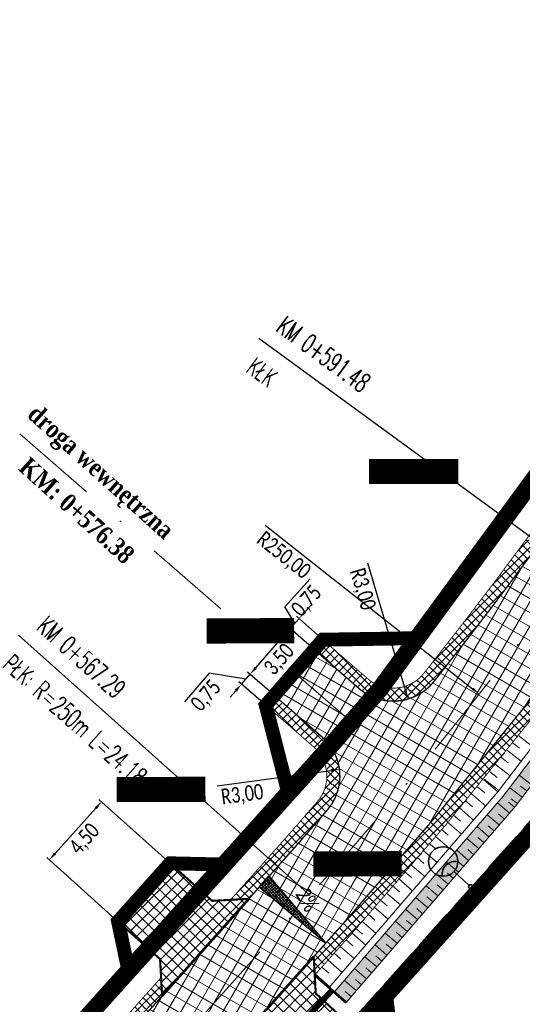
# Model space of a CAD drawing. Header units: metres. Extents: x 7443078 to 7443628, y 5636807 to 5637202.
# Tile 18 of 25: x 7443561 to 7443590, y 5636956 to 5637013. Entities that reach past the tile are written whole.
import ezdxf

# ---------------------------------------------------------------- set-up
doc = ezdxf.new("R2010")
doc.units = ezdxf.units.M
for name, pattern in [('1', [0]), ('4', [2.5, 1.5, -1]), ('ACAD_ISO02W100', [15, 12, -3]), ('AUSGEZOGEN', [0]), ('BUW', [1.5, 1, -0.5]), ('CENTER2', [1.125, 0.75, -0.125, 0.125, -0.125]), ('DASHED2', [0.375, 0.25, -0.125]), ('Os drogi', [25.4, 12.7, -6.35, 0, -6.35])]:
    doc.linetypes.add(name, pattern=pattern)
doc.layers.get('Defpoints').update_dxf_attribs({"true_color": 0x999999})
for name, color, linetype in [('_kan_deszcz', 32, 'Continuous'), ('_LINIA PODZIAŁOWA', 5, 'Continuous'), ('H_zjazdy', 21, 'Continuous'), ('K_kraweżnika_najazdowy', 7, 'Continuous'), ('K_krawędź pobocza', 7, 'Continuous'), ('K_pkt charakter', 7, 'Continuous'), ('K_pobocze', 32, 'Continuous'), ('K_Przepust', 162, 'Continuous'), ('K_rama zjazdu', 7, 'Continuous'), ('K_rów', 7, 'Continuous'), ('K_Skarpa', 7, 'Continuous'), ('K_spadki poprzeczne', 175, 'Continuous'), ('K_wymiar', 7, 'Continuous')]:
    doc.layers.add(name, color=color, linetype=linetype)
for name, color, linetype, lineweight in [('ELEKTRYKA', 1, '4', 30), ('K_usuń', 1, 'Continuous', 70), ('Proj_EN_trasa', 1, 'ACAD_ISO02W100', 30)]:
    doc.layers.add(name, color=color, linetype=linetype, lineweight=lineweight)
doc.layers.add('H_jezdnia', color=7, linetype='Continuous', true_color=0xd4d4d4)
doc.styles.add('MAT', font='simplex.shx', dxfattribs={"width": 0.6})
doc.styles.add('romans1', font='timesbd.ttf', dxfattribs={"width": 0.85})
doc.styles.add('sytuacja 500 opisy', font='calibri.ttf', dxfattribs={"width": 0.75, "height": 0.9})
doc.dimstyles.new('wymiarowanie sytuacja 500', dxfattribs={"dimtxt": 0.9, "dimasz": 0.5, "dimexe": 0.2, "dimexo": 0.2, "dimgap": 0.2, "dimtad": 4, "dimlfac": -1, "dimzin": 1, "dimtxsty": 'sytuacja 500 opisy', "dimcen": 0.5, "dimadec": 4, "dimazin": 1, "dimtfac": 1, "dimtmove": 1, "dimatfit": 3, "dimfxl": 0.2, "dimlwd": -1, "dimlwe": -1, "dimarcsym": 0})
pattern_1 = [(59.99999999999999, (0.4816021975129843, -0.4365310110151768), (-0.6049187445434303, 0.34925), []), (150, (0.4816021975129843, -0.4365310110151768), (-0.34925, -0.6049187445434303), [])]
pattern_2 = [(45.23201079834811, (0.4816021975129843, -0.4365310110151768), (-0.3381204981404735, 0.3353931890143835), []), (135.2320107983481, (0.4816021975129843, -0.4365310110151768), (-0.3353931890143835, -0.3381204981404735), [])]
pattern_3 = [(45.09999999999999, (0, 0), (-0.2473876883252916, 0.2465256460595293), []), (135.1, (0, 0), (-0.2465256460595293, -0.2473876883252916), [])]

# ---------------------------------------------------------------- blocks, each defined once
blk = doc.blocks.new('LATARNIAA')
at = {"layer": 'ELEKTRYKA', "linetype": '1', "lineweight": 35}
blk.add_lwpolyline([(7453534.790034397, 5581339.036248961), (7453535.455552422, 5581338.367791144)], dxfattribs=at)
for centre, radius in [((7453534.722882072, 5581339.103697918), 0.09517771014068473), ((7453535.935633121, 5581337.885589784), 0.680437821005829)]:
    blk.add_circle(centre, radius, dxfattribs=at)
blk.add_arc((7453535.325898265, 5581338.41324375), 0.5923903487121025, 263.4105708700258, 14.84474109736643, dxfattribs=at)
blk = doc.blocks.new('*D937')
at = {"layer": 'Defpoints', "color": 0, "lineweight": 13, "transparency": 16777216}
for p in [(7443579.073141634, 5636969.906428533), (7443576.100104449, 5636969.505118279)]:
    blk.add_point(p, dxfattribs=at)
at = {"layer": 'K_wymiar', "color": 0, "transparency": 16777216}
blk.add_line((7443572.030936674, 5636968.955848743), (7443578.577635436, 5636969.839543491), dxfattribs=at)
at = {"layer": 'K_wymiar', "color": 0, "lineweight": 13, "transparency": 16777216}
blk.add_solid([(7443578.56648793, 5636969.922127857), (7443578.588782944, 5636969.756959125), (7443579.073141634, 5636969.906428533)], dxfattribs=at)
at = {"layer": 'K_wymiar', "color": 0, "lineweight": 13, "transparency": 16777216, "insert": (7443573.486345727, 5636968.390573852), "char_height": 0.9, "attachment_point": 5, "rotation": 7.687505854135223, "style": 'sytuacja 500 opisy'}
blk.add_mtext('R3,00', dxfattribs=at)
blk = doc.blocks.new('*D938')
at = {"layer": 'Defpoints', "color": 0, "lineweight": 13, "transparency": 16777216}
for p in [(7443582.162847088, 5636976.822641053), (7443583.014694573, 5636973.946123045)]:
    blk.add_point(p, dxfattribs=at)
at = {"layer": 'K_wymiar', "color": 0, "transparency": 16777216}
blk.add_line((7443580.692506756, 5636981.787685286), (7443582.872719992, 5636974.425542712), dxfattribs=at)
at = {"layer": 'K_wymiar', "color": 0, "lineweight": 13, "transparency": 16777216}
blk.add_solid([(7443582.95262327, 5636974.449205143), (7443582.792816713, 5636974.401880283), (7443583.014694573, 5636973.946123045)], dxfattribs=at)
at = {"layer": 'K_wymiar', "color": 0, "lineweight": 13, "transparency": 16777216, "insert": (7443580.356770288, 5636980.262879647), "char_height": 0.9, "attachment_point": 5, "rotation": 286.4960451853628, "style": 'sytuacja 500 opisy'}
blk.add_mtext('R3,00', dxfattribs=at)
blk = doc.blocks.new('*D941')
at = {"layer": 'Defpoints', "color": 0, "lineweight": 13, "transparency": 16777216}
for p in [(7443390.892363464, 5637129.124486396), (7443587.129718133, 5636974.234523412)]:
    blk.add_point(p, dxfattribs=at)
at = {"layer": 'K_wymiar', "color": 0, "transparency": 16777216}
blk.add_line((7443574.808738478, 5636983.959461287), (7443586.737243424, 5636974.544303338), dxfattribs=at)
at = {"layer": 'K_wymiar', "color": 0, "lineweight": 13, "transparency": 16777216}
blk.add_solid([(7443586.788873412, 5636974.60971579), (7443586.685613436, 5636974.478890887), (7443587.129718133, 5636974.234523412)], dxfattribs=at)
at = {"layer": 'K_wymiar', "color": 0, "lineweight": 13, "transparency": 16777216, "insert": (7443575.836899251, 5636982.186236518), "char_height": 0.9, "attachment_point": 5, "rotation": 321.71600034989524, "style": 'sytuacja 500 opisy'}
blk.add_mtext('R250,00', dxfattribs=at)
blk = doc.blocks.new('*D981')
at = {"layer": 'Defpoints', "color": 0, "lineweight": 13, "transparency": 16777216}
for p in [(7443562.375896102, 5636964.682117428), (7443569.331588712, 5636964.484383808), (7443566.325119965, 5636961.136078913)]:
    blk.add_point(p, dxfattribs=at)
at = {"layer": 'K_wymiar', "color": 0, "transparency": 16777216}
for p, q in [((7443569.182775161, 5636964.618004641), (7443565.233551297, 5636968.164043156)), ((7443565.048312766, 5636967.658388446), (7443562.709948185, 5636965.054151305)), ((7443566.176306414, 5636961.269699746), (7443562.227082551, 5636964.815738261))]:
    blk.add_line(p, q, dxfattribs=at)
at = {"layer": 'K_wymiar', "color": 0, "lineweight": 13, "transparency": 16777216}
for points in [[(7443564.98630712, 5636967.714063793), (7443565.110318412, 5636967.602713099), (7443565.382364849, 5636968.030422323)], [(7443562.647942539, 5636965.109826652), (7443562.771953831, 5636964.998475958), (7443562.375896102, 5636964.682117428)]]:
    blk.add_solid(points, dxfattribs=at)
at = {"layer": 'K_wymiar', "color": 0, "lineweight": 13, "transparency": 16777216, "insert": (7443564.440815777, 5636965.851928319), "char_height": 0.9, "attachment_point": 5, "rotation": 48.07908848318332, "style": 'sytuacja 500 opisy'}
blk.add_mtext('4,50', dxfattribs=at)
blk = doc.blocks.new('*D982')
at = {"layer": 'Defpoints', "color": 0, "lineweight": 13, "transparency": 16777216}
for p in [(7443573.930168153, 5636975.370336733), (7443575.326191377, 5636974.155482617), (7443574.833844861, 5636973.589713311)]:
    blk.add_point(p, dxfattribs=at)
at = {"layer": 'K_wymiar', "color": 0, "transparency": 16777216}
for p, q in [((7443574.258399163, 5636975.747516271), (7443574.586630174, 5636976.124695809)), ((7443571.582634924, 5636975.428192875), (7443570.149893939, 5636973.781789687)), ((7443573.683994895, 5636975.08745208), (7443571.582634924, 5636975.428192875)), ((7443573.437821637, 5636974.804567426), (7443573.930168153, 5636975.370336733)), ((7443573.437821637, 5636974.804567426), (7443573.930168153, 5636975.370336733)), ((7443575.175319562, 5636974.286775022), (7443573.779296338, 5636975.501629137)), ((7443573.109590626, 5636974.427387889), (7443572.781359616, 5636974.050208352)), ((7443574.682973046, 5636973.721005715), (7443573.286949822, 5636974.935859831))]:
    blk.add_line(p, q, dxfattribs=at)
at = {"layer": 'K_wymiar', "color": 0, "lineweight": 13, "transparency": 16777216}
for points in [[(7443574.195535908, 5636975.802221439), (7443574.32126242, 5636975.692811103), (7443573.930168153, 5636975.370336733)], [(7443573.04672737, 5636974.482093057), (7443573.172453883, 5636974.37268272), (7443573.437821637, 5636974.804567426)]]:
    blk.add_solid(points, dxfattribs=at)
at = {"layer": 'K_wymiar', "color": 0, "lineweight": 13, "transparency": 16777216, "insert": (7443571.435718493, 5636974.1094382), "char_height": 0.9, "attachment_point": 5, "rotation": 48.96939866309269, "style": 'sytuacja 500 opisy'}
blk.add_mtext('0,75', dxfattribs=at)
blk = doc.blocks.new('*D983')
at = {"layer": 'Defpoints', "color": 0, "lineweight": 13, "transparency": 16777216}
for p in [(7443576.227785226, 5636978.010593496), (7443577.62380845, 5636976.795739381), (7443575.326191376, 5636974.155482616)]:
    blk.add_point(p, dxfattribs=at)
at = {"layer": 'K_wymiar', "color": 0, "transparency": 16777216}
for p, q in [((7443577.472936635, 5636976.927031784), (7443576.076913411, 5636978.1418859)), ((7443574.258399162, 5636975.747516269), (7443575.899554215, 5636977.633413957)), ((7443575.175319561, 5636974.28677502), (7443573.779296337, 5636975.501629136))]:
    blk.add_line(p, q, dxfattribs=at)
at = {"layer": 'K_wymiar', "color": 0, "lineweight": 13, "transparency": 16777216}
for points in [[(7443575.836690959, 5636977.688119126), (7443575.962417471, 5636977.578708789), (7443576.227785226, 5636978.010593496)], [(7443574.195535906, 5636975.802221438), (7443574.321262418, 5636975.692811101), (7443573.930168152, 5636975.370336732)]]:
    blk.add_solid(points, dxfattribs=at)
at = {"layer": 'K_wymiar', "color": 0, "lineweight": 13, "transparency": 16777216, "insert": (7443575.648430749, 5636976.194912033), "char_height": 0.9, "attachment_point": 5, "rotation": 48.96939867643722, "style": 'sytuacja 500 opisy'}
blk.add_mtext('3,50', dxfattribs=at)
blk = doc.blocks.new('*D984')
at = {"layer": 'Defpoints', "color": 0, "lineweight": 13, "transparency": 16777216}
for p in [(7443576.754627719, 5636978.593104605), (7443578.126892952, 5636977.35198212), (7443577.623808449, 5636976.795739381)]:
    blk.add_point(p, dxfattribs=at)
at = {"layer": 'K_wymiar', "color": 0, "transparency": 16777216}
for p, q in [((7443575.933001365, 5636979.257286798), (7443577.396990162, 5636980.875967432)), ((7443576.503085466, 5636978.314983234), (7443575.933001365, 5636979.257286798)), ((7443577.090017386, 5636978.963933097), (7443577.425407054, 5636979.33476159)), ((7443576.251543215, 5636978.036861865), (7443576.754627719, 5636978.593104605)), ((7443576.251543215, 5636978.036861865), (7443576.754627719, 5636978.593104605)), ((7443577.978561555, 5636977.486137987), (7443576.606296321, 5636978.727260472)), ((7443577.475477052, 5636976.929895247), (7443576.103211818, 5636978.171017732)), ((7443575.916153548, 5636977.666033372), (7443575.580763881, 5636977.29520488))]:
    blk.add_line(p, q, dxfattribs=at)
at = {"layer": 'K_wymiar', "color": 0, "lineweight": 13, "transparency": 16777216}
for points in [[(7443577.028212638, 5636979.019831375), (7443577.151822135, 5636978.90803482), (7443576.754627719, 5636978.593104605)], [(7443575.8543488, 5636977.72193165), (7443575.977958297, 5636977.610135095), (7443576.251543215, 5636978.036861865)]]:
    blk.add_solid(points, dxfattribs=at)
at = {"layer": 'K_wymiar', "color": 0, "lineweight": 13, "transparency": 16777216, "insert": (7443577.22486121, 5636979.560266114), "char_height": 0.9, "attachment_point": 5, "rotation": 47.87275721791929, "style": 'sytuacja 500 opisy'}
blk.add_mtext('0,75', dxfattribs=at)

msp = doc.modelspace()

# ---------------------------------------------------------------- hatches: boundary and pattern name
at = {"layer": 'H_jezdnia', "linetype": 'Continuous', "lineweight": 9, "true_color": 0xababab}
h = msp.add_hatch(dxfattribs=at)
h.set_pattern_fill('ANSI37', color=253, scale=0.22, angle=15)
h.set_pattern_definition(pattern_1)
h.paths.add_polyline_path([(7443611.292582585, 5637002.723952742, -0.4023794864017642), (7443618.114626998, 5637003.920466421), (7443605.818215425, 5637012.409926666), (7443605.811488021, 5637012.400182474, -0.4223814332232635), (7443607.004800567, 5637005.331509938), (7443590.578226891, 5636982.899297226, -0.0001006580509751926), (7443590.519335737, 5636982.818909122), (7443594.965620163, 5636980.427769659)])
h.paths.add_polyline_path([(7443594.61228475, 5636979.945253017), (7443594.965620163, 5636980.427769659), (7443590.519335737, 5636982.818909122, -0.00999914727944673), (7443584.509724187, 5636974.953906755, -0.4270599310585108), (7443580.193461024, 5636974.559563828), (7443577.62380845, 5636976.795739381), (7443575.326191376, 5636974.155482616), (7443578.069490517, 5636971.768195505, -0.4128108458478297), (7443578.372592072, 5636967.546598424, -0.003230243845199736), (7443576.269263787, 5636965.13773441), (7443580.545369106, 5636962.427193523, 0.02225544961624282)])
h = msp.add_hatch(dxfattribs=at)
h.set_pattern_fill('ANSI37', color=253, scale=0.22, angle=15)
h.set_pattern_definition(pattern_1)
edge = h.paths.add_edge_path()
edge.add_arc((7443543.871273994, 5636916.830835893), 2.999999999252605, 48.527845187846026, 138.2434027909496, ccw=False)
edge.add_line((7443545.858041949, 5636919.07866887), (7443547.028505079, 5636918.044144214))
edge.add_line((7443547.028505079, 5636918.044144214), (7443549.402630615, 5636920.616916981))
edge.add_line((7443549.402630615, 5636920.616916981), (7443548.211275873, 5636921.669906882))
edge.add_arc((7443550.198043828, 5636923.91773986), 3.000000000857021, 138.2434028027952, 228.5278451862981, ccw=False)
edge.add_line((7443547.960101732, 5636925.915642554), (7443565.375997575, 5636945.423983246))
edge.add_arc((7443567.613939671, 5636943.426080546), 3.000000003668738, 48.8596834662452, 138.2434027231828, ccw=False)
edge.add_line((7443569.587655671, 5636945.685382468), (7443573.05315006, 5636942.657942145))
edge.add_line((7443573.05315006, 5636942.657942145), (7443575.377696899, 5636945.275268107))
edge.add_line((7443575.377696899, 5636945.275268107), (7443571.967281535, 5636948.254005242))
edge.add_arc((7443573.94099754, 5636950.513307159), 3.000000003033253, 138.2434028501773, 228.8596833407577, ccw=False)
edge.add_line((7443571.70305544, 5636952.511209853), (7443579.25248983, 5636960.967676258))
edge.add_arc((7443390.892363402, 5637129.124486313), 252.4999999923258, 318.2434028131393, 318.6858412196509)
edge.add_line((7443580.545369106, 5636962.427193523), (7443576.269263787, 5636965.13773441))
edge.add_arc((7443390.892364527, 5637129.124485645), 247.4999987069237, 318.24340276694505, 318.50361934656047, ccw=False)
edge.add_line((7443575.52258637, 5636964.29751412), (7443544.185604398, 5636929.195528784))
edge.add_arc((7443541.947662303, 5636931.193431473), 2.999999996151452, 228.5863361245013, 318.24340285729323, ccw=False)
edge.add_line((7443539.963190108, 5636928.94357146), (7443537.1056406, 5636931.464051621))
edge.add_line((7443537.1056406, 5636931.464051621), (7443534.76796171, 5636928.859026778))
edge.add_line((7443534.76796171, 5636928.859026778), (7443537.605329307, 5636926.356347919))
edge.add_arc((7443535.620857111, 5636924.1064879), 2.99999999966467, -41.7565972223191, 48.5863361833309, ccw=False)
edge.add_line((7443537.858799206, 5636922.108585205), (7443511.17557303, 5636892.219484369))
edge.add_line((7443511.17557303, 5636892.219484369), (7443514.809083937, 5636888.781672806))
edge.add_line((7443514.809083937, 5636888.781672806), (7443541.6333319, 5636918.828738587))
h.paths.add_polyline_path([(7443473.544857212, 5636850.06760018), (7443477.421821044, 5636846.902491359), (7443514.809083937, 5636888.781672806), (7443511.17557303, 5636892.219484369)])
at = {"layer": 'H_zjazdy', "linetype": 'Continuous', "lineweight": 9, "true_color": 0xff6666}
h = msp.add_hatch(dxfattribs=at)
h.set_pattern_fill('ANSI37', color=11, scale=0.15, angle=0.2320107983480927)
h.set_pattern_definition(pattern_2)
h.paths.add_polyline_path([(7443573.864000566, 5636962.439656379), (7443571.749777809, 5636962.31985116), (7443569.337412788, 5636964.479170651), (7443566.333694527, 5636961.135173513), (7443568.750972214, 5636958.964681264), (7443568.870410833, 5636956.846108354)])
h = msp.add_hatch(dxfattribs=at)
h.set_pattern_fill('ANSI37', color=11, scale=0.15, angle=0.2320107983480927)
h.set_pattern_definition(pattern_2)
h.paths.add_polyline_path([(7443578.134797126, 5636956.613007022), (7443577.712573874, 5636956.99038447), (7443577.593135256, 5636959.108957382), (7443572.598378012, 5636953.514101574), (7443574.715719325, 5636953.633470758), (7443575.06361325, 5636953.32252786)])
h = msp.add_hatch(dxfattribs=at)
h.set_pattern_fill('ANSI37', color=11, scale=0.15, angle=0.2320107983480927)
h.set_pattern_definition(pattern_2)
h.paths.add_polyline_path([(7443582.277539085, 5636952.755315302), (7443578.134797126, 5636956.613007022), (7443575.06361325, 5636953.32252786), (7443579.188222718, 5636949.416275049)])
at = {"layer": 'K_rów', "lineweight": 9, "true_color": 0xb0b0b0}
h = msp.add_hatch(color=253, dxfattribs=at)
h.dxf.hatch_style = 1
h.paths.add_polyline_path([(7443578.78137136, 5636957.054449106), (7443584.652618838, 5636963.873132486), (7443588.499848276, 5636968.348442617), (7443595.41507108, 5636977.431882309), (7443598.686060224, 5636981.728465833), (7443602.292026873, 5636986.624409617), (7443603.018157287, 5636986.092681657), (7443598.856992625, 5636980.467203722), (7443596.131168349, 5636976.886717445), (7443592.860179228, 5636972.590133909), (7443589.199536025, 5636967.781723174), (7443579.458561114, 5636956.468859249)])
at = {"layer": 'K_spadki poprzeczne', "lineweight": 5}
h = msp.add_hatch(dxfattribs=at)
h.set_pattern_fill('ANSI37', color=256, scale=0.03749999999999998, angle=446.3358416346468)
h.set_pattern_definition([(131.3358416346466, (8998313.643549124, 1203784.123391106), (-0.08939821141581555, -0.07863738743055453), []), (221.3358416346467, (8998313.643549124, 1203784.123391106), (0.07863738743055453, -0.08939821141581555), [])])
h.paths.add_polyline_path([(7443578.288245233, 5636959.890639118), (7443574.454687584, 5636963.101311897), (7443575.016170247, 5636963.764132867)])
at = {"layer": 'K_usuń', "linetype": 'ByBlock', "lineweight": 13}
h = msp.add_hatch(dxfattribs=at)
h.set_pattern_fill('ANSI37', color=34, scale=0.11, angle=0.1)
h.set_pattern_definition([(45.09999999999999, (0.4816021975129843, -0.4365310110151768), (-0.2473876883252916, 0.2465256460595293), []), (135.1, (0.4816021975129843, -0.4365310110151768), (-0.2465256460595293, -0.2473876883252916), [])])
h.paths.add_polyline_path([(7443595.21739343, 5636979.502146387), (7443595.632560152, 5636980.069100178), (7443594.965620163, 5636980.427769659), (7443594.61228475, 5636979.945253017, -0.02225544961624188), (7443580.545369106, 5636962.427193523), (7443581.186600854, 5636962.020729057, 0.02213886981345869)])
h.paths.add_polyline_path([(7443590.519335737, 5636982.818909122), (7443589.852338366, 5636983.177609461, -0.009234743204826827), (7443584.326873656, 5636975.929666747), (7443582.733453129, 5636973.877406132, 0.1786060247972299), (7443584.509724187, 5636974.953906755, 0.009999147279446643)])
h.paths.add_polyline_path([(7443578.372592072, 5636967.546598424, 0.1797305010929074), (7443579.100104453, 5636969.505118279), (7443577.804470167, 5636968.036228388, -0.003352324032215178), (7443575.627658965, 5636965.544435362), (7443576.269263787, 5636965.13773441, 0.003230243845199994)])
h.paths.add_polyline_path([(7443575.52258637, 5636964.29751412, 0.001135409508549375), (7443576.269263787, 5636965.13773441), (7443575.627658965, 5636965.544435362, -0.001013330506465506), (7443574.963100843, 5636964.796989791), (7443572.805041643, 5636962.379649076), (7443573.864000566, 5636962.439656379)])
h.paths.add_polyline_path([(7443581.186600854, 5636962.020729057), (7443580.545369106, 5636962.427193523, -0.00193050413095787), (7443579.25248983, 5636960.967676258), (7443577.593135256, 5636959.108957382), (7443577.652854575, 5636958.049670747), (7443579.811975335, 5636960.468200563, 0.002047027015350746)])
h.paths.add_polyline_path([(7443568.870410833, 5636956.846108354), (7443568.810691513, 5636957.905394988), (7443555.150700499, 5636942.604214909), (7443556.209328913, 5636942.663851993)])
h = msp.add_hatch(dxfattribs=at)
h.set_pattern_fill('ANSI37', color=34, scale=0.11, angle=0.1)
h.set_pattern_definition(pattern_3)
h.paths.add_polyline_path([(7443575.326191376, 5636974.155482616), (7443574.83384486, 5636973.58971331), (7443577.577144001, 5636971.2024262, -0.0805678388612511), (7443578.037884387, 5636970.648581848), (7443578.12, 5636970.74), (7443578.550923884, 5636971.23528709, 0.0600634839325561), (7443578.069490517, 5636971.768195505)])
h.paths.add_polyline_path([(7443578.550923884, 5636971.23528709), (7443578.12, 5636970.74), (7443578.037884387, 5636970.648581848, -0.3215485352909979), (7443577.804470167, 5636968.036228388), (7443579.100104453, 5636969.505118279, 0.1548992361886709)])
h.paths.add_polyline_path([(7443578.116154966, 5636977.361508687), (7443577.62380845, 5636976.795739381), (7443580.193461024, 5636974.559563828, 0.08009372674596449), (7443581.004473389, 5636974.055301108), (7443581.409307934, 5636974.52060213), (7443581.516802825, 5636974.667385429, -0.08901280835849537), (7443580.807732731, 5636975.026488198)])
h = msp.add_hatch(dxfattribs=at)
h.set_pattern_fill('ANSI37', color=34, scale=0.11, angle=0.1)
h.set_pattern_definition(pattern_3)
h.paths.add_polyline_path([(7443583.928619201, 5636975.416731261, -0.3048955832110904), (7443581.517421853, 5636974.668230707), (7443581.409307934, 5636974.52060213), (7443581.004473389, 5636974.055301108, 0.1480155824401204), (7443582.733453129, 5636973.877406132)])

# ---------------------------------------------------------------- linework, layer by layer
at = {"layer": '_kan_deszcz', "color": 7, "linetype": 'Os drogi', "lineweight": 9, "ltscale": 0.4, "flags": 128}
msp.add_lwpolyline([(7443612.1023176, 5637008.06121809), (7443592.59525582, 5636981.422275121, -0.02418699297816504), (7443577.387538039, 5636962.632595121), (7443464.637599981, 5636836.336237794, -0.4118223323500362), (7443446.361801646, 5636835.225649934), (7443333.471732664, 5636934.361613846, -0.3740638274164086), (7443331.363055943, 5636949.970935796), (7443370.561157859, 5637009.588886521, 0.03377031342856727), (7443393.784174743, 5637050.70886534), (7443416.899300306, 5637098.980219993, 0.06554346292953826), (7443420.141300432, 5637108.906286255), (7443420.177128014, 5637109.097954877, -0.1259941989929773), (7443425.408854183, 5637120.343039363), (7443435.002584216, 5637132.0592004)], format="xyb", dxfattribs=at)
msp.add_lwpolyline([(7443560.67849166, 5636989.222125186), (7443583.316481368, 5636969.521983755)], dxfattribs=at)
at = {"layer": '_LINIA PODZIAŁOWA', "color": 2, "linetype": 'AUSGEZOGEN', "ltscale": 0.25, "const_width": 1, "flags": 128}
for points in [[(7443425.492115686, 5637136.007337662), (7443436.85, 5637125.32), (7443438.99, 5637124.65), (7443440.536567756, 5637123.532578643), (7443449.59, 5637117.07), (7443446.16, 5637117.16), (7443429.43, 5637106.75), (7443427.09, 5637104.42), (7443424.03, 5637100.69), (7443420.04027099, 5637092.630587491), (7443414.05, 5637080.53), (7443407.29333105, 5637066.200209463), (7443401.14, 5637053.15), (7443398.47, 5637047.5), (7443393, 5637035.89), (7443389.262653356, 5637030.074483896), (7443375.996161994, 5637009.853237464), (7443369.570912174, 5637000.021396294), (7443359.542098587, 5636984.815207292), (7443351.22, 5636972.19), (7443343.36922157, 5636960.321252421), (7443334.26, 5636946.55), (7443334.88, 5636942.08), (7443355.93, 5636923.83), (7443381.05, 5636902.04), (7443431.83, 5636857.99), (7443455.15, 5636837.75), (7443459.41, 5636838.02), (7443478.745520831, 5636859.646036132), (7443491, 5636873.355), (7443500.42, 5636883.9), (7443509.741032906, 5636894.331041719), (7443523.185582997, 5636909.376655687), (7443537.2, 5636925.06), (7443541.2, 5636929.53), (7443561.26, 5636951.97), (7443578.12, 5636970.74), (7443581.409307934, 5636974.52060213), (7443594.962690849, 5636993.02762368), (7443604.96, 5637006.68), (7443604.4, 5637010.02)], [(7443618.33, 5637000.43), (7443614.82, 5636999.84), (7443604.61492431, 5636985.931604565), (7443590.46, 5636966.64), (7443577.008654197, 5636951.590157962), (7443573.630911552, 5636947.811021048), (7443562.341950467, 5636935.175694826), (7443549.863598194, 5636921.22131303), (7443530.404075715, 5636899.444528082), (7443509.39, 5636875.93), (7443498.771111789, 5636864.035298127), (7443487.92, 5636851.91), (7443469.83156988, 5636831.673278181)]]:
    msp.add_lwpolyline(points, dxfattribs=at)
at = {"layer": '_LINIA PODZIAŁOWA', "color": 6, "linetype": 'BUW', "ltscale": 0.333, "const_width": 0.8, "flags": 128}
for points in [[(7443576.13539706, 5636968.530569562), (7443574.83384486, 5636973.58971331), (7443578.119514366, 5636977.365369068), (7443583.55571527, 5636977.451501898)], [(7443566.935020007, 5636958.287919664), (7443566.333694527, 5636961.135173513), (7443569.331588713, 5636964.484383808), (7443572.437590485, 5636964.413853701)], [(7443570.292247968, 5636944.074175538), (7443572.532637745, 5636942.071870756), (7443575.875487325, 5636945.835755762), (7443582.277539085, 5636952.755315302), (7443581.755744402, 5636956.904219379)]]:
    msp.add_lwpolyline(points, dxfattribs=at)
at = {"layer": 'K_kraweżnika_najazdowy', "color": 0, "linetype": 'DASHED2', "ltscale": 4, "const_width": 0.15}
for points in [[(7443568.870410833, 5636956.846108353), (7443573.864000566, 5636962.439656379)], [(7443572.598378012, 5636953.514101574), (7443577.593135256, 5636959.108957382)]]:
    msp.add_lwpolyline(points, dxfattribs=at)
at = {"layer": 'K_krawędź pobocza', "color": 76, "linetype": 'CENTER2', "ltscale": 3, "const_width": 0.08, "flags": 128}
for points in [[(7443577.62380845, 5636976.795739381), (7443580.193461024, 5636974.559563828, 0.4270599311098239), (7443584.509724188, 5636974.953906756, 0.01009981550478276), (7443590.578226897, 5636982.899297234), (7443596.002739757, 5636990.307039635)], [(7443600.034034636, 5636987.349222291), (7443594.612284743, 5636979.945253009, -0.02418699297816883), (7443579.252489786, 5636960.967676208), (7443577.593135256, 5636959.108957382)], [(7443573.864000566, 5636962.439656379), (7443575.522586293, 5636964.297514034, 0.004365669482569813), (7443578.372592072, 5636967.546598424, 0.412810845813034), (7443578.069490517, 5636971.768195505), (7443575.326191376, 5636974.155482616)]]:
    msp.add_lwpolyline(points, format="xyb", dxfattribs=at)
for points in [[(7443575.326191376, 5636974.155482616), (7443577.62380845, 5636976.795739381)], [(7443556.209328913, 5636942.663851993), (7443568.870410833, 5636956.846108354)]]:
    msp.add_lwpolyline(points, dxfattribs=at)
at = {"layer": 'K_pkt charakter', "linetype": 'Continuous', "lineweight": -3}
for p, q in [((7443592.595255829, 5636981.422275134), (7443574.441999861, 5636994.715480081)), ((7443577.387538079, 5636962.632595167), (7443560.60297726, 5636977.616870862))]:
    msp.add_line(p, q, dxfattribs=at)
at = {"layer": 'K_pobocze', "linetype": 'ByBlock', "ltscale": 4, "const_width": 0.05}
for points in [[(7443584.326873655, 5636975.929666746, 0.0094417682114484), (7443589.97311822, 5636983.342403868), (7443595.8411584, 5636991.355829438)], [(7443601.08180952, 5636987.510622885), (7443595.217393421, 5636979.502146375, -0.02418699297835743), (7443579.81197531, 5636960.468200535), (7443577.652854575, 5636958.049670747)], [(7443577.62380845, 5636976.795739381), (7443578.116154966, 5636977.361508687), (7443580.807732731, 5636975.026488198, 0.4043389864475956), (7443583.928619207, 5636975.416731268, -24.48935139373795)], [(7443575.326191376, 5636974.155482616), (7443574.83384486, 5636973.58971331), (7443577.577144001, 5636971.2024262, -0.4128108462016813), (7443577.804470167, 5636968.036228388, -20.65614134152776)], [(7443572.805041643, 5636962.379649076), (7443574.963100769, 5636964.796989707, 0.004365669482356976), (7443577.804470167, 5636968.036228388)]]:
    msp.add_lwpolyline(points, format="xyb", dxfattribs=at)
for points in [[(7443584.326873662, 5636975.929666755), (7443583.928619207, 5636975.416731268)], [(7443555.150700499, 5636942.604214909), (7443568.810691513, 5636957.905394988)]]:
    msp.add_lwpolyline(points, dxfattribs=at)
at = {"layer": 'K_Przepust', "const_width": 0.15, "flags": 128}
msp.add_lwpolyline([(7443579.458561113, 5636956.468859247), (7443577.652854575, 5636958.049670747)], dxfattribs=at)
at = {"layer": 'K_Przepust', "linetype": 'DASHED2', "lineweight": 5, "ltscale": 3, "const_width": 0.33, "flags": 128}
msp.add_lwpolyline([(7443574.552225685, 5636952.774625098), (7443578.656019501, 5636957.171446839)], dxfattribs=at)
at = {"layer": 'K_rama zjazdu', "const_width": 0.12, "flags": 128}
for points in [[(7443568.870410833, 5636956.846108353), (7443568.750972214, 5636958.964681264), (7443566.333694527, 5636961.135173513), (7443569.337412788, 5636964.479170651), (7443571.749777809, 5636962.31985116), (7443573.887029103, 5636962.440961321)], [(7443572.598378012, 5636953.514101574), (7443574.715719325, 5636953.633470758), (7443579.188222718, 5636949.416275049), (7443582.277539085, 5636952.755315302), (7443577.712573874, 5636956.99038447), (7443577.593135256, 5636959.108957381)]]:
    msp.add_lwpolyline(points, dxfattribs=at)
at = {"layer": 'K_rów', "lineweight": 9, "flags": 128}
for points in [[(7443578.473433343, 5636957.317106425), (7443588.188875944, 5636968.600317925), (7443598.910702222, 5636982.683893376), (7443601.969302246, 5636986.860733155)], [(7443578.77654958, 5636957.056107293), (7443588.499848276, 5636968.348442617), (7443599.231225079, 5636982.444563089), (7443602.292026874, 5636986.624409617)], [(7443579.458561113, 5636956.468859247), (7443589.199536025, 5636967.781723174), (7443599.952401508, 5636981.906069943), (7443603.018157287, 5636986.092681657)]]:
    msp.add_lwpolyline(points, dxfattribs=at)
at = {"layer": 'K_Skarpa', "lineweight": 9}
for p, q in [((7443589.337620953, 5636971.857028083), (7443590.178597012, 5636971.213901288)), ((7443588.693554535, 5636971.014823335), (7443589.536360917, 5636970.370296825)), ((7443589.01581779, 5636971.436226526), (7443589.436619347, 5636971.114423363)), ((7443588.370995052, 5636970.593032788), (7443588.7927856, 5636970.270473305)), ((7443588.048030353, 5636970.170712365), (7443588.8926712, 5636969.524782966)), ((7443587.378981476, 5636969.299119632), (7443588.188875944, 5636968.600317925)), ((7443587.401045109, 5636969.324690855), (7443588.247524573, 5636968.677355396)), ((7443587.724712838, 5636969.747930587), (7443588.147494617, 5636969.424613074)), ((7443590.134354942, 5636969.009647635), (7443589.418257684, 5636969.554812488)), ((7443587.029580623, 5636968.894172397), (7443587.434767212, 5636968.544565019)), ((7443589.589190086, 5636968.29355038), (7443588.87309283, 5636968.838715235)), ((7443589.861772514, 5636968.651599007), (7443589.503723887, 5636968.924181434)), ((7443586.679973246, 5636968.488985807), (7443587.490693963, 5636967.789471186)), ((7443589.316607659, 5636967.935501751), (7443588.958559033, 5636968.20808418)), ((7443585.980207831, 5636967.677974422), (7443586.791755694, 5636966.977746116)), ((7443586.330215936, 5636968.083625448), (7443586.73586696, 5636967.733617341)), ((7443588.85452985, 5636967.381043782), (7443588.172518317, 5636967.968291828)), ((7443589.148153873, 5636967.722049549), (7443588.807148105, 5636968.015673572)), ((7443585.630093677, 5636967.27220049), (7443586.03620964, 5636966.92179122)), ((7443588.267281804, 5636966.69903225), (7443587.585270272, 5636967.286280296)), ((7443588.560905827, 5636967.040038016), (7443588.21990006, 5636967.333662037)), ((7443584.929213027, 5636966.459896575), (7443585.335794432, 5636966.109085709)), ((7443585.279684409, 5636966.866084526), (7443586.092060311, 5636966.16514176)), ((7443587.680033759, 5636966.017020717), (7443586.998022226, 5636966.604268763)), ((7443587.973657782, 5636966.358026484), (7443587.632652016, 5636966.651650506)), ((7443584.578402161, 5636966.053315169), (7443585.391607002, 5636965.351657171)), ((7443587.092785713, 5636965.335009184), (7443586.410774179, 5636965.92225723)), ((7443587.386409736, 5636965.67601495), (7443587.045403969, 5636965.969638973)), ((7443584.227573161, 5636965.646712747), (7443584.634620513, 5636965.295499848)), ((7443583.52517326, 5636964.832648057), (7443583.932687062, 5636964.48103269)), ((7443583.876360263, 5636965.239665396), (7443584.69039494, 5636964.53729139)), ((7443586.505537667, 5636964.652997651), (7443585.823526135, 5636965.240245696)), ((7443586.79916169, 5636964.994003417), (7443586.458155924, 5636965.28762744)), ((7443583.173557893, 5636964.425134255), (7443583.988423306, 5636963.722043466)), ((7443585.918289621, 5636963.970986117), (7443585.236278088, 5636964.558234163)), ((7443586.211913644, 5636964.311991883), (7443585.870907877, 5636964.605615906)), ((7443582.822012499, 5636964.017701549), (7443583.229993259, 5636963.665683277)), ((7443585.331041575, 5636963.288974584), (7443584.649030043, 5636963.87622263)), ((7443585.624665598, 5636963.629980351), (7443585.283659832, 5636963.923604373)), ((7443582.118090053, 5636963.201872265), (7443582.526538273, 5636962.849450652)), ((7443582.469994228, 5636963.609720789), (7443583.285691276, 5636962.905912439)), ((7443584.743793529, 5636962.606963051), (7443584.061781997, 5636963.194211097)), ((7443585.037417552, 5636962.947968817), (7443584.696411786, 5636963.24159284)), ((7443581.765668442, 5636962.793424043), (7443582.582198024, 5636962.088897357)), ((7443584.156545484, 5636961.924951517), (7443583.47453395, 5636962.512199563)), ((7443584.450169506, 5636962.265957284), (7443584.109163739, 5636962.559581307)), ((7443581.06057971, 5636961.976243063), (7443581.87794273, 5636961.27099726)), ((7443581.413405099, 5636962.385159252), (7443581.822321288, 5636962.032333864)), ((7443580.70795681, 5636961.567561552), (7443581.117341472, 5636961.214331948)), ((7443583.569297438, 5636961.242939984), (7443582.887285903, 5636961.830188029)), ((7443583.862921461, 5636961.583945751), (7443583.521915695, 5636961.877569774)), ((7443580.354727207, 5636961.158176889), (7443581.172924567, 5636960.452211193)), ((7443582.982049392, 5636960.56092845), (7443582.300037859, 5636961.148176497)), ((7443583.275673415, 5636960.901934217), (7443582.934667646, 5636961.195558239)), ((7443579.81197531, 5636960.468200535), (7443580.58922359, 5636959.774319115)), ((7443580.001744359, 5636960.749078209), (7443580.411598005, 5636960.395443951)), ((7443582.394801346, 5636959.878916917), (7443581.712789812, 5636960.466164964)), ((7443582.688425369, 5636960.219922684), (7443582.347419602, 5636960.513546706)), ((7443579.125413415, 5636959.699151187), (7443579.91644002, 5636958.992969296)), ((7443579.4650346, 5636960.079576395), (7443579.845459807, 5636959.739955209)), ((7443581.807553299, 5636959.196905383), (7443581.125541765, 5636959.784153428)), ((7443582.101177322, 5636959.537911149), (7443581.760171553, 5636959.831535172)), ((7443578.772322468, 5636959.303637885), (7443579.164163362, 5636958.95382545)), ((7443581.220305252, 5636958.514893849), (7443580.538293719, 5636959.102141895)), ((7443581.513929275, 5636958.855899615), (7443581.172923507, 5636959.149523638)), ((7443578.422510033, 5636958.911796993), (7443579.227642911, 5636958.193021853)), ((7443577.702876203, 5636958.105702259), (7443578.522451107, 5636957.374034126)), ((7443578.063122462, 5636958.509230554), (7443578.466650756, 5636958.148984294)), ((7443580.633057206, 5636957.832882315), (7443579.951045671, 5636958.42013036)), ((7443580.926681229, 5636958.173888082), (7443580.58567546, 5636958.467512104)), ((7443580.045809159, 5636957.150870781), (7443579.363797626, 5636957.738118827)), ((7443580.339433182, 5636957.491876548), (7443579.998427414, 5636957.78550057)), ((7443579.458561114, 5636956.468859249), (7443578.776549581, 5636957.056107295)), ((7443579.752185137, 5636956.809865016), (7443579.411179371, 5636957.103489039))]:
    msp.add_line(p, q, dxfattribs=at)
at = {"layer": 'K_spadki poprzeczne', "flags": 128}
msp.add_lwpolyline([(7443578.288245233, 5636959.890639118), (7443574.454687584, 5636963.101311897), (7443575.016170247, 5636963.764132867), (7443578.288245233, 5636959.890639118)], dxfattribs=at)
at = {"layer": 'K_wymiar', "color": 2, "lineweight": 13, "const_width": 1.45, "flags": 128}
for points in [[(7443585.914433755, 5636987.056490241), (7443580.779599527, 5636987.053672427)], [(7443576.467697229, 5636977.889408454), (7443571.432677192, 5636977.865921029)], [(7443571.365136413, 5636968.745398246), (7443566.250750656, 5636968.73222129)], [(7443582.654371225, 5636964.463085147), (7443577.574564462, 5636964.439648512)]]:
    msp.add_lwpolyline(points, dxfattribs=at)
at = {"layer": 'Proj_EN_trasa', "color": 1, "ltscale": 0.2}
msp.add_lwpolyline([(7443403.516673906, 5636881.893745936), (7443403.517604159, 5636881.88262124), (7443455.51548823, 5636836.770971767), (7443465.683869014, 5636827.941416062), (7443468.133086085, 5636830.067928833), (7443487.549016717, 5636852.225000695), (7443491.347551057, 5636856.325180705), (7443503.712180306, 5636870.29577853), (7443526.781840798, 5636896.121412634), (7443557.675753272, 5636930.68475717), (7443590.072929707, 5636966.936999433), (7443608.366905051, 5636991.931308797)], dxfattribs=at)

# ---------------------------------------------------------------- block references
at = {"layer": 'ELEKTRYKA', "color": 1, "lineweight": 40, "xscale": -1.249999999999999, "yscale": 1.249999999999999, "zscale": 1.249999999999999, "rotation": 272.1575945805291}
msp.add_blockref('LATARNIAA', (822624.3143396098, -3936009.501792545), dxfattribs=at)

# ---------------------------------------------------------------- texts
at = {"layer": 'K_pkt charakter', "linetype": 'Continuous', "lineweight": -3, "char_height": 1.1, "style": 'MAT'}
for s, insert, attachment_point, rotation in [('KM 0+591.48', (7443575.362998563, 5636995.179796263), 7, 323.78555394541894), ('KŁK', (7443574.277386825, 5636993.697280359), 1, 323.78555394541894), ('KM 0+567.29', (7443561.564513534, 5636977.990068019), 7, 318.24338406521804), ('PŁK: R=250m L=24.18m', (7443560.340797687, 5636976.619328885), 1, 318.24338406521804)]:
    msp.add_mtext(s, dxfattribs=dict(at, insert=insert, attachment_point=attachment_point, rotation=rotation))
at = {"layer": 'K_spadki poprzeczne', "insert": (7443577.216316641, 5636962.380558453), "char_height": 0.8999999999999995, "attachment_point": 5, "rotation": 299.5984573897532, "style": 'sytuacja 500 opisy'}
msp.add_mtext('2%', dxfattribs=at)
at = {"layer": 'K_wymiar', "lineweight": 13, "char_height": 1.05, "width": 13.45679850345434, "attachment_point": 5, "rotation": 318.03695048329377, "style": 'romans1'}
for s, insert in [('\\A1;droga wewnętrzna', (7443565.244809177, 5636986.917321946)), ('\\A1;\\pi-3.15,l4.2,t4.2;KM:^I0+576.38', (7443563.564903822, 5636985.148987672))]:
    msp.add_mtext(s, dxfattribs=dict(at, insert=insert))

# ---------------------------------------------------------------- dimensions: what is measured, and where the dimension line sits
at = {"layer": 'K_wymiar', "lineweight": 13}
for center, mpoint, picture, middle in [((7443390.892363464, 5637129.124486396), (7443587.129718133, 5636974.234523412), '*D941', (7443576.304595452, 5636982.778782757)), ((7443582.162847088, 5636976.822641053), (7443583.014694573, 5636973.946123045), '*D938', (7443581.080583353, 5636980.477228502)), ((7443576.100104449, 5636969.505118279), (7443579.073141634, 5636969.906428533), '*D937', (7443573.385364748, 5636969.138673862))]:
    dim = msp.add_radius_dim(center=center, mpoint=mpoint, dimstyle='wymiarowanie sytuacja 500', dxfattribs=at)
    dim.commit()
    dim.dimension.update_dxf_attribs({"geometry": picture, "text_midpoint": middle, "dimtype": 164})
for p1, p2, distance, picture, middle in [((7443577.62380845, 5636976.795739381), (7443578.126892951, 5636977.351982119), 1.8502694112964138, '*D984', (7443576.627022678, 5636978.899257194)), ((7443575.326191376, 5636974.155482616), (7443577.62380845, 5636976.795739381), 1.850608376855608, '*D983', (7443575.648430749, 5636976.194912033)), ((7443569.331588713, 5636964.484383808), (7443566.325119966, 5636961.136078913), -5.307613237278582, '*D981', (7443564.440815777, 5636965.851928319))]:
    dim = msp.add_aligned_dim(p1=p1, p2=p2, distance=distance, dimstyle='wymiarowanie sytuacja 500', dxfattribs=at)
    dim.commit()
    dim.dimension.update_dxf_attribs({"geometry": picture, "text_midpoint": middle})
dim = msp.add_linear_dim(base=(7443573.930168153, 5636975.370336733), p1=(7443574.83384486, 5636973.58971331), p2=(7443575.326191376, 5636974.155482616), angle=48.96939866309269, dimstyle='wymiarowanie sytuacja 500', dxfattribs=at)
dim.commit()
dim.dimension.update_dxf_attribs({"geometry": '*D982', "text_midpoint": (7443571.45134252, 5636975.277321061), "dimtype": 161})

doc.saveas('drawing.dxf')
